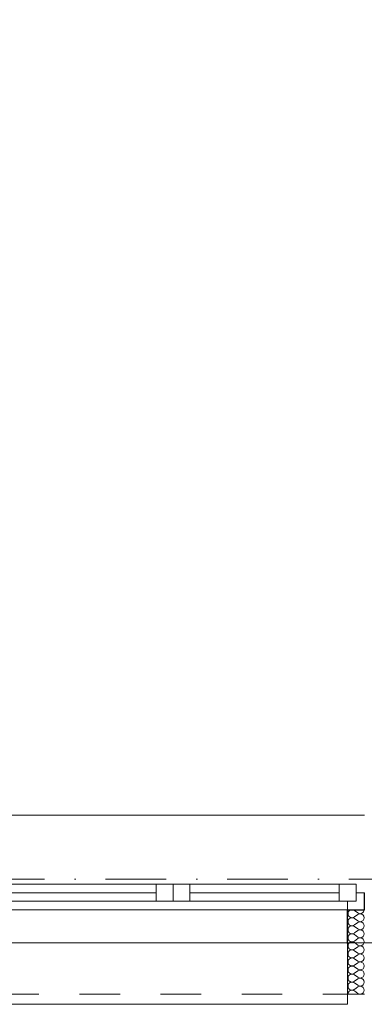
# Model space of a CAD drawing. Header units: millimetres. Extents: x 172139 to 266886, y 89525 to 138225.
# Tile 85 of 94: x 223028 to 224048, y 106825 to 109738. Entities that reach past the tile are written whole.
import ezdxf

# ---------------------------------------------------------------- set-up
doc = ezdxf.new("R2010")
doc.units = ezdxf.units.MM
doc.header["$MEASUREMENT"] = 0
doc.linetypes.add('Kropki i Kreski', pattern=[360, 180, -90, 0, -90])
doc.linetypes.add('Przerywana', pattern=[240, 120, -120])
for name, color, linetype in [('Konstrukcja - Siatki mod', 7, 'Continuous'), ('KR_INW', 7, 'Continuous'), ('NAPIS_SODON', 7, 'Continuous'), ('Okna ArchiCADa', 7, 'Continuous')]:
    doc.layers.add(name, color=color, linetype=linetype)
doc.layers.add('Konstrukcja - Siatki mod_Nr_pióra__48', color=7, linetype='Continuous', lineweight=15, true_color=0xa80f02)
doc.layers.add('KR_INW_Nr_pióra__102', color=7, linetype='Continuous', lineweight=5, true_color=0xcccccc)
for name, color, linetype, lineweight in [('KR_INW_Nr_pióra__27', 7, 'Continuous', 25), ('KR_INW_Nr_pióra__47', 7, 'Continuous', 15), ('NAPIS_SODON_Nr_pióra__1', 7, 'Continuous', 13), ('Okna ArchiCADa_Nr_pióra__1', 7, 'Continuous', 13), ('Okna ArchiCADa_Nr_pióra__27', 7, 'Continuous', 25)]:
    doc.layers.add(name, color=color, linetype=linetype, lineweight=lineweight)

# ---------------------------------------------------------------- blocks, each defined once
blk = doc.blocks.new('Strop_1', base_point=(179225, 121523.3))
at = {"layer": 'NAPIS_SODON_Nr_pióra__1', "linetype": 'Continuous', "flags": 128}
blk.add_lwpolyline([(179225, 121523.3), (179225.9, 107003.8), (250898.3, 107008.3), (250897.4, 121527.8)], close=True, dxfattribs=at)
blk = doc.blocks.new('*X212')
at = {"layer": 'KR_INW_Nr_pióra__102', "linetype": 'Continuous'}
for p, q in [((224028, 107095.6), (224018.5, 107102.8)), ((224028, 107090.9), (224018.5, 107083.7)), ((224028, 107071.8), (224018.5, 107079)), ((224028, 107067), (224018.5, 107059.9)), ((224028, 107048), (224018.5, 107055.1)), ((224028, 107043.2), (224018.5, 107036.1)), ((224028, 107024.2), (224018.5, 107031.3)), ((224028, 107019.4), (224018.5, 107012.3)), ((224028, 107000.4), (224018.5, 107007.5)), ((224028, 106995.6), (224018.5, 106988.5)), ((224028, 106976.6), (224018.5, 106983.7)), ((224028, 106971.8), (224018.5, 106964.7)), ((224028, 106952.8), (224018.5, 106959.9)), ((224028, 106948), (224018.5, 106940.9)), ((224028, 106929), (224018.5, 106936.1)), ((224028, 106924.2), (224018.5, 106917)), ((224028, 106905.1), (224018.5, 106912.3)), ((224028, 106900.4), (224018.5, 106893.2)), ((224028, 106881.3), (224018.5, 106888.5)), ((224028, 106876.6), (224018.5, 106869.4)), ((224028, 106857.5), (224018.5, 106864.7))]:
    blk.add_line(p, q, dxfattribs=at)
for centre, start, end in [((224011.3, 107093.2), 53.1301, 180), ((224035.2, 107105.1), 233.1301, 0), ((224011.3, 107093.2), 180, 306.8699), ((224011.3, 107069.4), 53.1301, 180), ((224035.2, 107081.3), 233.1301, 126.8699), ((224011.3, 107069.4), 180, 306.8699), ((224011.3, 107045.6), 53.1301, 180), ((224035.2, 107057.5), 233.1301, 126.8699), ((224011.3, 107045.6), 180, 306.8699), ((224011.3, 107021.8), 53.1301, 180), ((224011.3, 107021.8), 180, 306.8699), ((224035.2, 107033.7), 233.1301, 126.8699), ((224035.2, 107009.9), 233.1301, 126.8699), ((224011.3, 106998), 53.1301, 180), ((224011.3, 106998), 180, 306.8699), ((224035.2, 106986.1), 233.1301, 126.8699), ((224011.3, 106974.2), 53.1301, 180), ((224011.3, 106974.2), 180, 306.8699), ((224011.3, 106950.4), 53.1301, 180), ((224035.2, 106962.3), 233.1301, 126.8699), ((224011.3, 106950.4), 180, 306.8699), ((224011.3, 106926.6), 53.1301, 180), ((224035.2, 106938.5), 233.1301, 126.8699), ((224011.3, 106926.6), 180, 306.8699), ((224011.3, 106902.8), 53.1301, 180), ((224011.3, 106902.8), 180, 306.8699), ((224035.2, 106914.7), 233.1301, 126.8699), ((224035.2, 106890.9), 233.1301, 126.8699), ((224011.3, 106879), 53.1301, 180), ((224011.3, 106879), 180, 306.8699), ((224035.2, 106867), 233.1301, 126.8699), ((224011.3, 106855.1), 53.1301, 180)]:
    blk.add_arc(centre, 11.9, start, end, dxfattribs=at)
blk = doc.blocks.new('Okno dwuskrzydłowe 19_5')
at = {"layer": 'Okna ArchiCADa_Nr_pióra__1', "linetype": 'Continuous'}
for p, q in [((-566.8, 230), (566.8, 230)), ((-566.8, 0), (-541.8, 0)), ((-541.8, 25), (-491.8, 25)), ((-541.8, -25), (-541.8, 25)), ((-541.8, 0), (-541.8, -25)), ((-491.8, 25), (-50, 25)), ((-491.8, 25), (-491.8, -25)), ((-491.8, 25), (-50, 25)), ((-491.8, 0), (-50, 0)), ((-50, -25), (-50, 25)), ((-50, 25), (0, 25)), ((0, 25), (0, -25)), ((0, 25), (50, 25)), ((0, -25), (0, 25)), ((50, 25), (491.8, 25)), ((50, 25), (50, -25)), ((50, 25), (491.8, 25)), ((50, 0), (491.8, 0)), ((491.8, -25), (491.8, 25)), ((491.8, 25), (541.8, 25)), ((541.8, 25), (541.8, -25)), ((541.8, -25), (541.8, 0)), ((541.8, 0), (566.8, 0)), ((-541.8, -25), (-516.8, -25)), ((-491.8, -25), (-541.8, -25)), ((-516.8, -25), (-516.8, -50)), ((-50, -25), (-491.8, -25)), ((0, -25), (-50, -25)), ((50, -25), (0, -25)), ((491.8, -25), (50, -25)), ((541.8, -25), (491.8, -25)), ((516.8, -50), (516.8, -25)), ((516.8, -25), (541.8, -25)), ((-516.8, -50), (-566.8, -50)), ((0, -50), (-516.8, -50)), ((516.8, -50), (0, -50)), ((566.8, -50), (516.8, -50)), ((-516.8, -300), (-516.8, -330)), ((516.8, -330), (516.8, -300)), ((-516.8, -330), (516.8, -330))]:
    blk.add_line(p, q, dxfattribs=at)
at = {"layer": 'Okna ArchiCADa_Nr_pióra__1', "linetype": 'Przerywana'}
blk.add_line((-516.8, -300), (516.8, -300), dxfattribs=at)
at = {"layer": 'Okna ArchiCADa_Nr_pióra__27', "linetype": 'Continuous'}
for p, q in [((-566.8, -50), (-566.8, 0)), ((566.8, -50), (566.8, 0)), ((-516.8, -50), (-566.8, -50)), ((516.8, -50), (566.8, -50))]:
    blk.add_line(p, q, dxfattribs=at)
blk = doc.blocks.new('Ściana_3', base_point=(179075.1, 106855.1))
at = {"layer": 'KR_INW_Nr_pióra__27', "linetype": 'Continuous'}
for p, q in [((223998.3, 107005.1), (223998.3, 107105.1)), ((223998.3, 107105.1), (224048.3, 107105.1))]:
    blk.add_line(p, q, dxfattribs=at)
at = {"layer": 'KR_INW_Nr_pióra__47', "linetype": 'Continuous'}
for p, q in [((224048.3, 107105.1), (223998.3, 107105.1)), ((223998.3, 107105.1), (223998.3, 106855.1)), ((223998.3, 106855.1), (223998.3, 107005.1)), ((224048.3, 106855.1), (223998.3, 106855.1))]:
    blk.add_line(p, q, dxfattribs=at)
at = {"layer": 'KR_INW'}
blk.add_blockref('*X212', (0, 0), dxfattribs=at)
at = {"layer": 'Okna ArchiCADa', "color": 21, "linetype": 'Continuous', "lineweight": 13, "true_color": 0xff9955, "zscale": 1000}
blk.add_blockref('Okno dwuskrzydłowe 19_5', (223481.5, 107155.1), dxfattribs=at)
blk = doc.blocks.new('Standardowy znacznik siatki_10')
at = {"layer": 'Konstrukcja - Siatki mod_Nr_pióra__48', "linetype": 'Kropki i Kreski'}
blk.add_line((1000, 0), (72912, 0), dxfattribs=at)

msp = doc.modelspace()

# ---------------------------------------------------------------- block references
at = {"layer": 'Konstrukcja - Siatki mod', "color": 8, "linetype": 'Continuous', "lineweight": 13, "zscale": 1000}
msp.add_blockref('Standardowy znacznik siatki_10', (177989.3, 107195.1), dxfattribs=at)
at = {"layer": 'KR_INW'}
msp.add_blockref('Ściana_3', (179075.1, 106855.1), dxfattribs=at)
at = {"layer": 'NAPIS_SODON', "linetype": 'Continuous'}
msp.add_blockref('Strop_1', (179225, 121523.3), dxfattribs=at)

doc.saveas('drawing.dxf')
